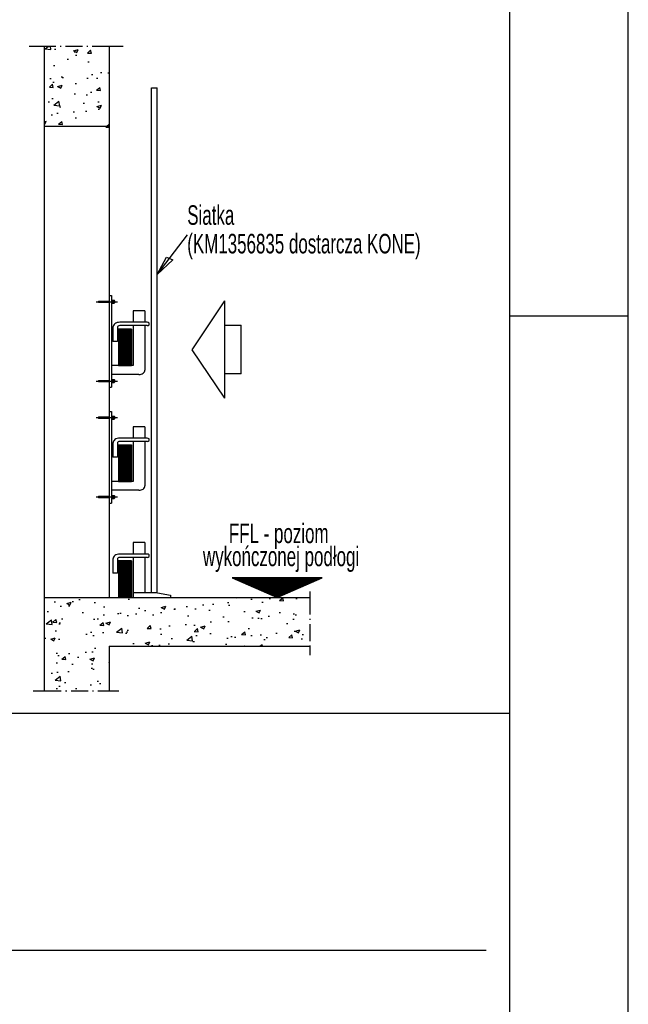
# Model space of a CAD drawing. Header units: millimetres. Extents: x 0 to 420, y 0 to 297.
# Tile 5 of 6: x 369 to 420, y 90 to 174. Entities that reach past the tile are written whole.
import ezdxf
from ezdxf.enums import TextEntityAlignment as Align

# ---------------------------------------------------------------- set-up
doc = ezdxf.new("R2010")
doc.units = ezdxf.units.MM
doc.header["$LTSCALE"] = 0.4
doc.linetypes.add('ACAD_ISO10W100', pattern=[18, 12, -3, 0, -3])
for name, color, linetype in [('CONT_25', 1, 'Continuous'), ('CONT_50', 5, 'Continuous'), ('CONT_70', 4, 'Continuous'), ('DASHD_25', 1, 'ACAD_ISO10W100'), ('HATCH_25', 1, 'Continuous'), ('SHEET', 1, 'Continuous'), ('TEXT_35', 2, 'Continuous')]:
    doc.layers.add(name, color=color, linetype=linetype)
doc.styles.add('Text0.7_Arial', font='arial.ttf', dxfattribs={"width": 0.7})

# ---------------------------------------------------------------- blocks, each defined once
blk = doc.blocks.new('Border')
at = {"layer": 'CONT_50', "linetype": 'Continuous'}
blk.add_line((420, 148.5), (410, 148.5), dxfattribs=at)
blk.add_lwpolyline([(410, 10), (410, 287), (10, 287), (10, 10)], close=True, dxfattribs=at)
at = {"layer": 'SHEET', "linetype": 'Continuous'}
blk.add_lwpolyline([(420, 0), (420, 297), (0, 297), (0, 0)], close=True, dxfattribs=at)

msp = doc.modelspace()

# ---------------------------------------------------------------- hatches: boundary and pattern name
at = {"layer": 'HATCH_25'}
h = msp.add_hatch(dxfattribs=at)
h.set_pattern_fill('AR-CONC', color=256, scale=0.032787, style=0)
h.set_pattern_definition([(41.79, (-1.907, 59.8023), (3.982179, -0.26129), [0.35898, -3.948778]), (356.2459, (-1.907, 59.8023), (-0.770335, 3.131987), [0.33256, -3.658168]), (103.8174, (-1.575, 59.7805), (3.211858, 2.870683), [0.268777, -2.95655]), (38.0126, (-1.907, 60.635), (5.925225, -0.6892), [0.548856, -6.03741]), (98.8172, (-1.413, 60.5776), (5.18916, 4.05604), [0.400166, -4.40182]), (353.3653, (-1.907, 60.635), (5.18917, 4.056034), [0.4971, -5.468077]), (16.0606, (-1.3518, 60.4268), (3.313986, -1.676436), [0.404525, -4.44978]), (333.1667, (-1.3518, 60.427), (1.350864, 3.019389), [0.30949, -3.404384]), (65.8964, (-1.0756, 60.287), (4.66484, 1.34296), [0.27565, -3.03215]), (29.9195, (-1.907, 59.8023), (0.0675105, 1.3861086), [0, -3.313405, 0, -3.40488, 0, -3.3667655]), (5.6389, (-1.907, 59.8023), (1.460539, 1.6422576), [0, -2.112911, 0, -3.523362, 0, -1.396623]), (334.46204, (-3.1451, 59.8023), (2.963729, -0.093911), [0, -1.297361, 0, -4.047767, 0, -5.371076]), (325.50203, (-3.7003, 59.8023), (3.237796, 0.416816), [0, -1.614182, 0, -2.572758, 0, -3.650535])])
h.paths.add_polyline_path([(370.72, 164.525), (376.21, 164.525), (376.21, 164.389), (375.524, 164.389), (375.524, 164.513), (376.21, 164.513), (376.21, 171.244), (370.72, 171.244)])
h = msp.add_hatch(dxfattribs=at)
h.set_pattern_fill('AR-CONC', color=256, scale=0.032787, style=0)
h.set_pattern_definition([(41.79, (1.2108, 66.852), (3.982179, -0.26129), [0.35898, -3.948778]), (356.2459, (1.2108, 66.852), (-0.770335, 3.131987), [0.33256, -3.658168]), (103.8174, (1.5426, 66.83), (3.211858, 2.870683), [0.268777, -2.95655]), (38.0126, (1.2108, 67.6847), (5.925225, -0.6892), [0.548856, -6.03741]), (98.8172, (1.7045, 67.627), (5.18916, 4.05604), [0.400166, -4.40182]), (353.3653, (1.211, 67.6847), (5.18917, 4.056034), [0.4971, -5.468077]), (16.0606, (1.766, 67.4765), (3.313986, -1.676436), [0.404525, -4.44978]), (333.1667, (1.766, 67.4765), (1.350864, 3.019389), [0.30949, -3.404384]), (65.8964, (2.042, 67.3368), (4.66484, 1.34296), [0.27565, -3.03215]), (29.9195, (1.2108, 66.8519), (0.0675105, 1.3861086), [0, -3.313405, 0, -3.40488, 0, -3.3667655]), (5.6389, (1.2108, 66.8519), (1.460539, 1.6422576), [0, -2.112911, 0, -3.523362, 0, -1.396623]), (334.46204, (-0.0273, 66.8519), (2.963729, -0.093911), [0, -1.297361, 0, -4.047767, 0, -5.371076]), (325.50203, (-0.5825, 66.852), (3.237796, 0.416816), [0, -1.614182, 0, -2.572758, 0, -3.650535])])
h.paths.add_polyline_path([(393.136, 124.771), (370.72, 124.771), (370.72, 116.886), (376.21, 116.886), (376.21, 120.654), (393.136, 120.654)])

# ---------------------------------------------------------------- linework, layer by layer
at = {"layer": 'CONT_25'}
for p, q in [((410, 115), (410, 216.422)), ((290, 115), (410, 115))]:
    msp.add_line(p, q, dxfattribs=at)
at = {"layer": 'CONT_25', "ltscale": 3}
for p, q in [((370.72, 164.525), (370.72, 124.771)), ((376.21, 164.525), (376.21, 124.771)), ((380.257, 152.013), (382.816, 155.352)), ((380.257, 152.013), (381.027, 153.483)), ((381.561, 153.25), (380.257, 152.013)), ((381.027, 153.483), (381.561, 153.25)), ((375.112, 149.716), (376.898, 149.716)), ((375.295, 149.778), (376.21, 149.778)), ((375.295, 149.778), (375.295, 149.654)), ((376.21, 149.654), (375.295, 149.654)), ((376.21, 150.231), (376.405, 150.231)), ((376.405, 150.231), (376.405, 142.508)), ((376.405, 149.84), (376.624, 149.84)), ((376.405, 149.778), (376.624, 149.778)), ((376.507, 149.654), (376.405, 149.654)), ((376.405, 149.654), (376.624, 149.654)), ((376.405, 149.593), (376.624, 149.593)), ((376.624, 149.84), (376.624, 149.593)), ((383.209, 145.666), (385.968, 149.803)), ((385.968, 141.569), (385.968, 149.803)), ((379.206, 148.95), (378.214, 148.95)), ((378.214, 148.95), (378.214, 147.988)), ((379.206, 148.95), (379.206, 147.988)), ((379.395, 147.988), (377.088, 147.988)), ((376.519, 147.561), (376.519, 146.373)), ((376.898, 147.561), (376.898, 146.373)), ((376.979, 147.416), (376.979, 144.328)), ((376.979, 147.416), (378.077, 147.416)), ((378.077, 147.408), (376.979, 147.408)), ((378.077, 147.356), (376.979, 147.356)), ((378.077, 147.305), (376.979, 147.305)), ((378.077, 147.253), (376.979, 147.253)), ((378.077, 147.202), (376.979, 147.202)), ((378.077, 147.15), (376.979, 147.15)), ((378.077, 147.099), (376.979, 147.099)), ((379.395, 147.703), (377.088, 147.703)), ((378.077, 147.416), (378.077, 144.328)), ((378.214, 147.703), (378.214, 144.328)), ((379.206, 147.703), (379.206, 143.956)), ((385.968, 147.745), (387.34, 147.745)), ((387.34, 143.628), (387.34, 147.745)), ((376.898, 146.373), (376.519, 146.373)), ((378.077, 147.047), (376.979, 147.047)), ((378.077, 146.996), (376.979, 146.996)), ((378.077, 146.944), (376.979, 146.944)), ((378.077, 146.893), (376.979, 146.893)), ((378.077, 146.841), (376.979, 146.841)), ((378.077, 146.79), (376.979, 146.79)), ((378.077, 146.739), (376.979, 146.739)), ((378.077, 146.687), (376.979, 146.687)), ((378.077, 146.636), (376.979, 146.636)), ((378.077, 146.584), (376.979, 146.584)), ((378.077, 146.533), (376.979, 146.533)), ((378.077, 146.481), (376.979, 146.481)), ((378.077, 146.43), (376.979, 146.43)), ((378.077, 146.378), (376.979, 146.378)), ((378.077, 146.327), (376.979, 146.327)), ((378.077, 146.275), (376.979, 146.275)), ((378.077, 146.224), (376.979, 146.224)), ((378.077, 146.172), (376.979, 146.172)), ((378.077, 146.121), (376.979, 146.121)), ((378.077, 146.069), (376.979, 146.069)), ((378.077, 146.018), (376.979, 146.018)), ((378.077, 145.967), (376.979, 145.967)), ((378.077, 145.915), (376.979, 145.915)), ((378.077, 145.864), (376.979, 145.864)), ((378.077, 145.812), (376.979, 145.812)), ((378.077, 145.761), (376.979, 145.761)), ((378.077, 145.709), (376.979, 145.709)), ((378.077, 145.658), (376.979, 145.658)), ((378.077, 145.606), (376.979, 145.606)), ((378.077, 145.555), (376.979, 145.555)), ((378.077, 145.503), (376.979, 145.503)), ((378.077, 145.452), (376.979, 145.452)), ((378.077, 145.4), (376.979, 145.4)), ((385.968, 141.569), (383.209, 145.666)), ((378.077, 145.349), (376.979, 145.349)), ((378.077, 145.298), (376.979, 145.298)), ((378.077, 145.246), (376.979, 145.246)), ((378.077, 145.195), (376.979, 145.195)), ((378.077, 145.143), (376.979, 145.143)), ((378.077, 145.092), (376.979, 145.092)), ((378.077, 145.04), (376.979, 145.04)), ((378.077, 144.989), (376.979, 144.989)), ((378.077, 144.937), (376.979, 144.937)), ((378.077, 144.886), (376.979, 144.886)), ((378.077, 144.834), (376.979, 144.834)), ((378.077, 144.783), (376.979, 144.783)), ((378.077, 144.731), (376.979, 144.731)), ((378.077, 144.68), (376.979, 144.68)), ((378.077, 144.629), (376.979, 144.629)), ((378.077, 144.577), (376.979, 144.577)), ((378.214, 144.328), (376.405, 144.328)), ((378.077, 144.526), (376.979, 144.526)), ((378.077, 144.474), (376.979, 144.474)), ((378.077, 144.423), (376.979, 144.423)), ((378.077, 144.371), (376.979, 144.371)), ((376.979, 144.328), (378.077, 144.328)), ((376.979, 144.328), (377.345, 144.328)), ((375.112, 143.023), (376.898, 143.023)), ((375.295, 143.084), (376.21, 143.084)), ((375.295, 143.084), (375.295, 142.961)), ((376.21, 142.961), (375.295, 142.961)), ((378.71, 143.584), (376.405, 143.584)), ((376.405, 143.146), (376.624, 143.146)), ((376.405, 143.084), (376.624, 143.084)), ((376.507, 142.961), (376.405, 142.961)), ((376.405, 142.961), (376.624, 142.961)), ((376.405, 142.899), (376.624, 142.899)), ((376.624, 143.146), (376.624, 142.899)), ((387.34, 143.628), (385.968, 143.628)), ((376.21, 142.508), (376.405, 142.508)), ((376.21, 140.453), (376.21, 132.73)), ((376.21, 140.453), (376.405, 140.453)), ((376.405, 140.453), (376.405, 132.73)), ((375.112, 139.938), (376.898, 139.938)), ((375.295, 140), (376.21, 140)), ((375.295, 140), (375.295, 139.876)), ((376.21, 139.876), (375.295, 139.876)), ((376.405, 140.061), (376.624, 140.061)), ((376.405, 140), (376.624, 140)), ((376.507, 139.876), (376.405, 139.876)), ((376.405, 139.876), (376.624, 139.876)), ((376.405, 139.814), (376.624, 139.814)), ((376.624, 140.061), (376.624, 139.814)), ((379.206, 139.172), (378.214, 139.172)), ((378.214, 139.172), (378.214, 138.21)), ((379.206, 139.172), (379.206, 138.21)), ((379.395, 138.21), (377.088, 138.21)), ((379.395, 137.925), (377.088, 137.925)), ((378.214, 137.925), (378.214, 134.55)), ((379.206, 137.925), (379.206, 134.178)), ((376.519, 137.783), (376.519, 136.595)), ((376.898, 137.783), (376.898, 136.595)), ((376.979, 137.637), (376.979, 134.55)), ((376.979, 137.637), (378.077, 137.637)), ((378.077, 137.629), (376.979, 137.629)), ((378.077, 137.578), (376.979, 137.578)), ((378.077, 137.526), (376.979, 137.526)), ((378.077, 137.475), (376.979, 137.475)), ((378.077, 137.423), (376.979, 137.423)), ((378.077, 137.372), (376.979, 137.372)), ((378.077, 137.321), (376.979, 137.321)), ((378.077, 137.269), (376.979, 137.269)), ((378.077, 137.218), (376.979, 137.218)), ((378.077, 137.166), (376.979, 137.166)), ((378.077, 137.115), (376.979, 137.115)), ((378.077, 137.637), (378.077, 134.55)), ((376.898, 136.595), (376.519, 136.595)), ((378.077, 137.063), (376.979, 137.063)), ((378.077, 137.012), (376.979, 137.012)), ((378.077, 136.96), (376.979, 136.96)), ((378.077, 136.909), (376.979, 136.909)), ((378.077, 136.857), (376.979, 136.857)), ((378.077, 136.806), (376.979, 136.806)), ((378.077, 136.754), (376.979, 136.754)), ((378.077, 136.703), (376.979, 136.703)), ((378.077, 136.652), (376.979, 136.652)), ((378.077, 136.6), (376.979, 136.6)), ((378.077, 136.549), (376.979, 136.549)), ((378.077, 136.497), (376.979, 136.497)), ((378.077, 136.446), (376.979, 136.446)), ((378.077, 136.394), (376.979, 136.394)), ((378.077, 136.343), (376.979, 136.343)), ((378.077, 136.291), (376.979, 136.291)), ((378.077, 136.24), (376.979, 136.24)), ((378.077, 136.188), (376.979, 136.188)), ((378.077, 136.137), (376.979, 136.137)), ((378.077, 136.085), (376.979, 136.085)), ((378.077, 136.034), (376.979, 136.034)), ((378.077, 135.982), (376.979, 135.982)), ((378.077, 135.931), (376.979, 135.931)), ((378.077, 135.88), (376.979, 135.88)), ((378.077, 135.828), (376.979, 135.828)), ((378.077, 135.777), (376.979, 135.777)), ((378.077, 135.725), (376.979, 135.725)), ((378.077, 135.674), (376.979, 135.674)), ((378.077, 135.622), (376.979, 135.622)), ((378.077, 135.571), (376.979, 135.571)), ((378.077, 135.519), (376.979, 135.519)), ((378.077, 135.468), (376.979, 135.468)), ((378.077, 135.416), (376.979, 135.416)), ((378.077, 135.365), (376.979, 135.365)), ((378.077, 135.313), (376.979, 135.313)), ((378.077, 135.262), (376.979, 135.262)), ((378.077, 135.211), (376.979, 135.211)), ((378.077, 135.159), (376.979, 135.159)), ((378.077, 135.108), (376.979, 135.108)), ((378.077, 135.056), (376.979, 135.056)), ((378.077, 135.005), (376.979, 135.005)), ((378.077, 134.953), (376.979, 134.953)), ((378.077, 134.902), (376.979, 134.902)), ((378.077, 134.85), (376.979, 134.85)), ((378.077, 134.799), (376.979, 134.799)), ((378.077, 134.747), (376.979, 134.747)), ((378.077, 134.696), (376.979, 134.696)), ((378.077, 134.644), (376.979, 134.644)), ((378.077, 134.593), (376.979, 134.593)), ((378.214, 134.55), (376.405, 134.55)), ((378.71, 133.806), (376.405, 133.806)), ((376.979, 134.55), (378.077, 134.55)), ((376.979, 134.55), (377.345, 134.55)), ((375.112, 133.244), (376.898, 133.244)), ((375.295, 133.306), (376.21, 133.306)), ((375.295, 133.306), (375.295, 133.183)), ((376.21, 133.183), (375.295, 133.183)), ((376.405, 133.368), (376.624, 133.368)), ((376.405, 133.306), (376.624, 133.306)), ((376.507, 133.183), (376.405, 133.183)), ((376.405, 133.183), (376.624, 133.183)), ((376.405, 133.121), (376.624, 133.121)), ((376.624, 133.368), (376.624, 133.121)), ((376.21, 132.73), (376.405, 132.73)), ((379.206, 129.393), (378.214, 129.393)), ((378.214, 129.393), (378.214, 128.432)), ((379.206, 129.393), (379.206, 128.432)), ((376.519, 128.005), (376.519, 126.817)), ((376.898, 128.005), (376.898, 126.817)), ((379.395, 128.432), (377.088, 128.432)), ((379.395, 128.147), (377.088, 128.147)), ((378.214, 128.147), (378.214, 125.143)), ((379.206, 128.147), (379.206, 125.143)), ((376.979, 127.859), (376.979, 124.771)), ((376.979, 127.859), (378.077, 127.859)), ((378.077, 127.851), (376.979, 127.851)), ((378.077, 127.8), (376.979, 127.8)), ((378.077, 127.748), (376.979, 127.748)), ((378.077, 127.697), (376.979, 127.697)), ((378.077, 127.645), (376.979, 127.645)), ((378.077, 127.594), (376.979, 127.594)), ((378.077, 127.542), (376.979, 127.542)), ((378.077, 127.491), (376.979, 127.491)), ((378.077, 127.439), (376.979, 127.439)), ((378.077, 127.388), (376.979, 127.388)), ((378.077, 127.336), (376.979, 127.336)), ((378.077, 127.285), (376.979, 127.285)), ((378.077, 127.233), (376.979, 127.233)), ((378.077, 127.182), (376.979, 127.182)), ((378.077, 127.131), (376.979, 127.131)), ((378.077, 127.859), (378.077, 124.771)), ((376.898, 126.817), (376.519, 126.817)), ((378.077, 127.079), (376.979, 127.079)), ((378.077, 127.028), (376.979, 127.028)), ((378.077, 126.976), (376.979, 126.976)), ((378.077, 126.925), (376.979, 126.925)), ((378.077, 126.873), (376.979, 126.873)), ((378.077, 126.822), (376.979, 126.822)), ((378.077, 126.77), (376.979, 126.77)), ((378.077, 126.719), (376.979, 126.719)), ((378.077, 126.667), (376.979, 126.667)), ((378.077, 126.616), (376.979, 126.616)), ((378.077, 126.564), (376.979, 126.564)), ((378.077, 126.513), (376.979, 126.513)), ((378.077, 126.462), (376.979, 126.462)), ((378.077, 126.41), (376.979, 126.41)), ((378.077, 126.359), (376.979, 126.359)), ((378.077, 126.307), (376.979, 126.307)), ((386.568, 126.418), (394.175, 126.418)), ((386.568, 126.418), (390.372, 124.771)), ((394.156, 126.41), (386.587, 126.41)), ((394.038, 126.359), (386.706, 126.359)), ((393.919, 126.307), (386.825, 126.307)), ((390.372, 124.771), (394.175, 126.418)), ((378.077, 126.256), (376.979, 126.256)), ((378.077, 126.204), (376.979, 126.204)), ((378.077, 126.153), (376.979, 126.153)), ((378.077, 126.101), (376.979, 126.101)), ((378.077, 126.05), (376.979, 126.05)), ((378.077, 125.998), (376.979, 125.998)), ((378.077, 125.947), (376.979, 125.947)), ((378.077, 125.895), (376.979, 125.895)), ((378.077, 125.844), (376.979, 125.844)), ((378.077, 125.792), (376.979, 125.792)), ((378.077, 125.741), (376.979, 125.741)), ((378.077, 125.69), (376.979, 125.69)), ((378.077, 125.638), (376.979, 125.638)), ((378.077, 125.587), (376.979, 125.587)), ((378.077, 125.535), (376.979, 125.535)), ((378.077, 125.484), (376.979, 125.484)), ((393.8, 126.256), (386.943, 126.256)), ((393.681, 126.204), (387.062, 126.204)), ((393.562, 126.153), (387.181, 126.153)), ((393.443, 126.101), (387.3, 126.101)), ((393.324, 126.05), (387.419, 126.05)), ((393.206, 125.998), (387.538, 125.998)), ((393.087, 125.947), (387.657, 125.947)), ((392.968, 125.895), (387.775, 125.895)), ((392.849, 125.844), (387.894, 125.844)), ((392.73, 125.793), (388.013, 125.793)), ((392.611, 125.741), (388.132, 125.741)), ((392.492, 125.69), (388.251, 125.69)), ((392.374, 125.638), (388.37, 125.638)), ((392.255, 125.587), (388.489, 125.587)), ((392.136, 125.535), (388.607, 125.535)), ((392.017, 125.484), (388.726, 125.484)), ((370.72, 124.771), (376.21, 124.771)), ((376.21, 124.771), (377.033, 124.771)), ((378.077, 125.432), (376.979, 125.432)), ((378.077, 125.381), (376.979, 125.381)), ((378.077, 125.329), (376.979, 125.329)), ((378.077, 125.278), (376.979, 125.278)), ((378.077, 125.226), (376.979, 125.226)), ((378.077, 125.175), (376.979, 125.175)), ((378.077, 125.123), (376.979, 125.123)), ((378.077, 125.072), (376.979, 125.072)), ((378.077, 125.021), (376.979, 125.021)), ((378.077, 124.969), (376.979, 124.969)), ((378.077, 124.918), (376.979, 124.918)), ((378.077, 124.866), (376.979, 124.866)), ((378.077, 124.815), (376.979, 124.815)), ((376.979, 124.771), (378.077, 124.771)), ((376.979, 124.771), (377.345, 124.771)), ((377.033, 124.771), (393.136, 124.771)), ((380.284, 125.143), (378.214, 125.143)), ((378.214, 125.143), (378.214, 124.771)), ((380.284, 125.143), (381.361, 124.952)), ((381.361, 124.952), (381.361, 124.771)), ((391.898, 125.432), (388.845, 125.432)), ((391.779, 125.381), (388.964, 125.381)), ((391.661, 125.329), (389.083, 125.329)), ((391.542, 125.278), (389.202, 125.278)), ((391.423, 125.226), (389.32, 125.226)), ((391.304, 125.175), (389.439, 125.175)), ((391.185, 125.123), (389.558, 125.123)), ((391.066, 125.072), (389.677, 125.072)), ((390.947, 125.021), (389.796, 125.021)), ((390.829, 124.969), (389.915, 124.969)), ((390.71, 124.918), (390.034, 124.918)), ((390.591, 124.866), (390.152, 124.866)), ((390.472, 124.815), (390.271, 124.815))]:
    msp.add_line(p, q, dxfattribs=at)
for centre, major_axis, ratio, start_param, end_param in [((376.222, 149.716), (0.459, 0), 0.562468, -0.499347, 0.499347), ((377.088, 147.561), (0.569, 0), 0.749979, 1.570796, 3.141593), ((379.395, 147.846), (0.19, 0), 0.749979, 4.712389, 7.853982), ((377.088, 147.561), (-0.19, 0), 0.749979, -1.570796, 0), ((378.71, 143.956), (-0.496, 0), 0.749979, 1.570796, 3.141593), ((376.222, 143.023), (0.459, 0), 0.562468, -0.499347, 0.499347), ((376.222, 139.938), (0.459, 0), 0.562468, -0.499347, 0.499347), ((377.088, 137.783), (0.569, 0), 0.749979, 1.570796, 3.141593), ((377.088, 137.783), (-0.19, 0), 0.749979, -1.570796, 0), ((379.395, 138.068), (0.19, 0), 0.749979, 4.712389, 7.853982), ((378.71, 134.178), (-0.496, 0), 0.749979, 1.570796, 3.141593), ((376.222, 133.244), (0.459, 0), 0.562468, -0.499347, 0.499347), ((377.088, 128.005), (0.569, 0), 0.749979, 1.570796, 3.141593), ((377.088, 128.005), (-0.19, 0), 0.749979, -1.570796, 0), ((379.395, 128.289), (0.19, 0), 0.749979, 4.712389, 7.853982)]:
    msp.add_ellipse(centre, major_axis=major_axis, ratio=ratio, start_param=start_param, end_param=end_param, dxfattribs=at)
at = {"layer": 'CONT_50', "ltscale": 3}
for p, q in [((370.72, 171.244), (370.72, 164.525)), ((376.21, 171.244), (376.21, 164.525)), ((370.72, 164.525), (376.21, 164.525)), ((370.72, 124.771), (370.72, 124.771)), ((370.72, 124.771), (370.72, 116.886)), ((370.72, 124.771), (393.136, 124.771)), ((376.21, 120.654), (376.21, 116.886)), ((376.21, 120.654), (393.136, 120.654))]:
    msp.add_line(p, q, dxfattribs=at)
at = {"layer": 'CONT_70', "ltscale": 3}
for p, q in [((379.771, 125.143), (379.771, 167.769)), ((379.771, 167.769), (380.257, 167.769)), ((379.771, 167.769), (379.771, 167.769)), ((379.929, 167.769), (379.929, 167.769)), ((380.257, 125.143), (380.257, 167.769))]:
    msp.add_line(p, q, dxfattribs=at)
at = {"layer": 'DASHD_25', "ltscale": 0.3}
for p, q in [((370.72, 171.244), (369.453, 171.244)), ((376.21, 171.244), (370.72, 171.244)), ((377.392, 171.244), (376.21, 171.244)), ((393.136, 125.265), (393.136, 124.771)), ((393.136, 124.771), (393.136, 120.654)), ((393.136, 120.654), (393.136, 119.884)), ((369.775, 116.886), (370.72, 116.886)), ((370.72, 116.886), (376.21, 116.886)), ((376.21, 116.886), (377.021, 116.886))]:
    msp.add_line(p, q, dxfattribs=at)
at = {"layer": 'SHEET', "linetype": 'Continuous'}
for p, q in [((290, 115), (410, 115)), ((292, 95), (408, 95))]:
    msp.add_line(p, q, dxfattribs=at)

# ---------------------------------------------------------------- block references
at = {"layer": 'SHEET'}
msp.add_blockref('Border', (0, 0), dxfattribs=at)

# ---------------------------------------------------------------- texts
at = {"layer": 'TEXT_35', "style": 'Text0.7_Arial', "width": 0.62}
for s, p in [('Siatka', (382.786, 156.207)), ('(KM1356835 dostarcza KONE)', (382.786, 153.794))]:
    msp.add_text(s, height=1.65, dxfattribs=at).set_placement(p)
for s, p in [('FFL - poziom ', (390.703, 129.971)), ('wykończonej podłogi', (390.703, 128.042))]:
    msp.add_text(s, height=1.65, dxfattribs=at).set_placement(p, align=Align.MIDDLE)

doc.saveas('drawing.dxf')
